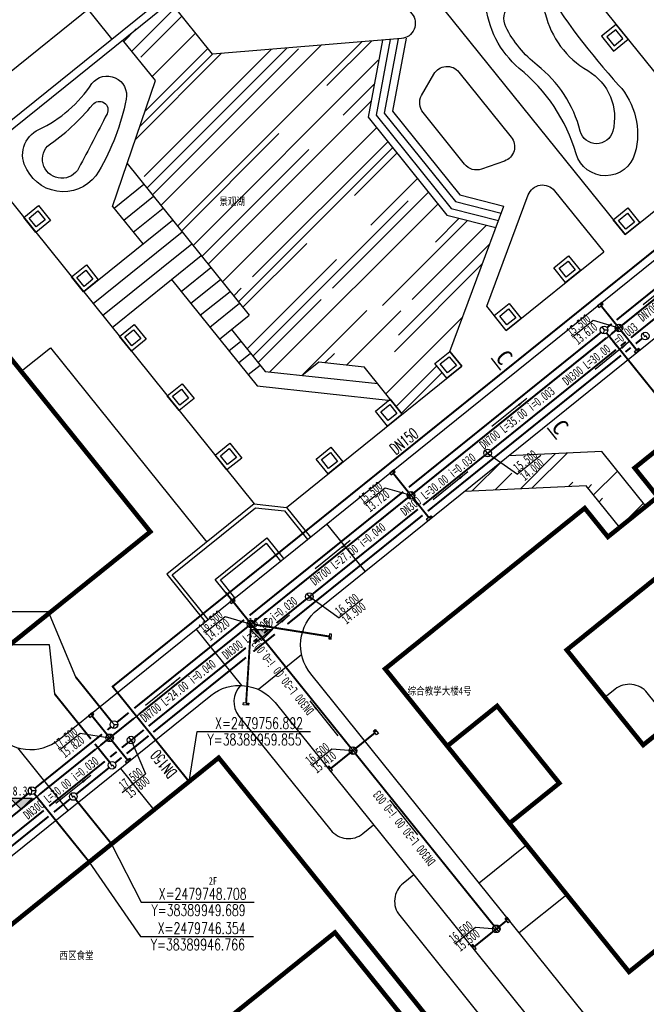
# Model space of a CAD drawing. Extents: x 38389316 to 38392219, y 2477539 to 2480586.
# Tile 30 of 43: x 38389938 to 38390020, y 2479728 to 2479857. Entities that reach past the tile are written whole.
import ezdxf
from ezdxf.enums import TextEntityAlignment as Align

# ---------------------------------------------------------------- set-up
doc = ezdxf.new("R2010")
doc.units = 0
doc.header["$LTSCALE"] = 1000
doc.header["$MEASUREMENT"] = 0
doc.linetypes.add('CENTER2', pattern=[1.125, 0.75, -0.125, 0.125, -0.125])
doc.linetypes.add('DASH', pattern=[0.35, 0.25, -0.1])
doc.layers.get('0').update_dxf_attribs({"linetype": 'CONTINUOUS'})
for name, color, linetype in [('000001', 2, 'CONTINUOUS'), ('DIM_ELEV', 8, 'CONTINUOUS'), ('DIM_污水', 3, 'CONTINUOUS'), ('PIPE-中水', 4, 'TG_GS'), ('PIPE-中水中', 3, 'TG_DL'), ('PIPE-中水高', 7, 'TG_DX'), ('PIPE-污水', 2, 'CONTINUOUS'), ('PIPE-雨水', 9, 'CONTINUOUS'), ('TWT_COOR', 3, 'CONTINUOUS'), ('u-road', 4, 'CONTINUOUS'), ('XG-电信井', 2, 'CONTINUOUS'), ('XG-电力井', 7, 'CONTINUOUS'), ('XG-雨水井', 2, 'CONTINUOUS'), ('建筑轮廓', 2, 'CONTINUOUS'), ('文字', 7, 'CONTINUOUS'), ('绿色屋顶', 114, 'CONTINUOUS'), ('路中线', 7, 'CENTER2'), ('道路', 33, 'CONTINUOUS'), ('雨水', 130, 'CONTINUOUS')]:
    doc.layers.add(name, color=color, linetype=linetype)
doc.styles.add('-宋体', font='txt', dxfattribs={"width": 0.8})
doc.styles.add('_TCH_DIM', font='SIMPLEX', dxfattribs={"bigfont": 'GBCBIG'})
doc.styles.add('DIM_FONT', font='SIMPLEX', dxfattribs={"width": 0.7, "bigfont": 'GBCBIG'})
doc.styles.add('TG_LINETYPE', font='SIMPLEX', dxfattribs={"width": 0.8, "height": 3, "bigfont": 'HZTXT'})
doc.styles.add('中等线体', font='txt', dxfattribs={"width": 0.8})
doc.styles.add('人防黑体', font='simhei.ttf', dxfattribs={"width": 0.7})
doc.linetypes.add('TG_DL', pattern='A,2,-0.6,["DL",TG_LINETYPE,S=0.1,R=0,X=-0.52,Y=-0.15],0', length=2.6)
doc.linetypes.add('TG_DX', pattern='A,2,-0.6,["DX",TG_LINETYPE,S=0.1,R=0,X=-0.52,Y=-0.15],0', length=2.6)
doc.linetypes.add('TG_GS', pattern='A,2,-0.6,["GS",TG_LINETYPE,S=0.1,R=0,X=-0.52,Y=-0.15],0', length=2.6)
doc.linetypes.add('未加固陡坎', pattern='A,2,[150,AAA.SHX,S=0.5,R=0,X=0,Y=0.5],1e-11', length=2)
pattern_1 = [(45, (38392595.5196, 2482422.002), (5.388154, 14.36841), [95.25, -12.7, 31.75, -6.35]), (45, (38392599.246, 2482430.219), (-10.462, 1.48174), [19.05, -2.0955, 38.1, -4.7625]), (45, (38392593.948, 2482428.0634), (20.34028, 26.357052), [50.8, -8.89, 25.4, -6.35])]

# ---------------------------------------------------------------- blocks, each defined once
blk = doc.blocks.new('排水雨水检修井')
for p, q in [((-1, 0), (1, 0)), ((0, -1), (0, 1))]:
    blk.add_line(p, q)
blk.add_circle((0, 0), 1)
blk = doc.blocks.new('雨水井')
for p, q in [((-1, 0), (1, 0)), ((-0.84, 0.55), (0.84, 0.55)), ((-0.84, -0.54), (0.84, -0.54))]:
    blk.add_line(p, q)
blk.add_lwpolyline([(0, -1), (0, 1)])
blk.add_circle((0, 0), 1)
blk = doc.blocks.new('电力井')
at = {"layer": 'XG-电力井'}
blk.add_lwpolyline([(0, 1), (-0.25, 0), (0.25, 0), (0, -1)], dxfattribs=at)
blk.add_circle((0, 0), 1, dxfattribs=at)
blk = doc.blocks.new('XG-电信井')
at = {"layer": 'XG-电信井'}
for p, q in [((498400.18, 2607050.43), (498399.38, 2607049.83)), ((498400.18, 2607051.43), (498400.18, 2607050.43)), ((498400.18, 2607050.43), (498400.98, 2607049.84))]:
    blk.add_line(p, q, dxfattribs=at)
blk.add_circle((498400.18, 2607050.43), 1, dxfattribs=at)
blk = doc.blocks.new('_ARROW')
blk.add_solid([(0, 0), (-1, 0.1), (-1, -0.1)])
blk = doc.blocks.new('hyvahavb')
at = {"layer": 'DIM_ELEV'}
blk.add_hatch(color=8, dxfattribs=at).paths.add_polyline_path([(-173.18, -4360.83), (-182.18, -4351.83), (-164.18, -4351.83)])
at = {"layer": 'DIM_ELEV', "color": 8}
for p, q in [((-173.18, -4360.83), (-182.18, -4351.83)), ((-182.18, -4351.83), (-164.18, -4351.83)), ((-173.18, -4360.83), (-164.18, -4351.83))]:
    blk.add_line(p, q, dxfattribs=at)
blk = doc.blocks.new('202210211F')
at = {"layer": '道路'}
h = blk.add_hatch(dxfattribs=at)
h.set_pattern_fill('AR-RROOF', color=8, scale=5, angle=45, style=0)
h.set_pattern_definition(pattern_1)
h.paths.add_polyline_path([(38392322.75, 2481917.68), (38392324.63, 2481927.79), (38392302.37, 2481925.93), (38392296.81, 2481932.84), (38392290.58, 2481927.82), (38392294.87, 2481922.49), (38392291.17, 2481911.61), (38392307.16, 2481891.75), (38392304.83, 2481889.87), (38392309.26, 2481884.36), (38392314.08, 2481883.84), (38392316.29, 2481885.61), (38392322.25, 2481884.97), (38392327.24, 2481878.77), (38392333.08, 2481883.47), (38392331.52, 2481885.42), (38392333.46, 2481886.99), (38392339.49, 2481903.21), (38392333.07, 2481904.85)])
h = blk.add_hatch(dxfattribs=at)
h.set_pattern_fill('AR-RROOF', color=8, scale=5, angle=45, style=0)
h.set_pattern_definition(pattern_1)
h.paths.add_polyline_path([(38392353.39, 2481873.87), (38392341.2, 2481873.31), (38392335.39, 2481868.64), (38392351.36, 2481869.38), (38392355.76, 2481863.92), (38392359.19, 2481866.68)])
at = {"layer": 'u-road', "color": 8, "flags": 128}
for points in [[(38392268.97, 2481843.03), (38392273.8, 2481837.03, 0.414214), (38392282.24, 2481836.12), (38392366.91, 2481904.29, 0.414214), (38392368.73, 2481921.16), (38392307.46, 2481997.26, 0.414214), (38392290.59, 2481999.08), (38392196.42, 2481923.27)], [(38392315.24, 2481844.72), (38392315.24, 2481844.72, -0.414214), (38392316.15, 2481853.15), (38392371.93, 2481898.05, -0.404482), (38392388.54, 2481896.54, -0.404482)], [(38392392.31, 2481891.87), (38392415.32, 2481863.28, -0.414213), (38392410.77, 2481821.1), (38392369.02, 2481787.49, -0.414214), (38392360.58, 2481788.4), (38392315.24, 2481844.72)], [(38392293.44, 2481757.59), (38392290.97, 2481755.59, -0.414214), (38392282.53, 2481756.5), (38392256.07, 2481789.37, -0.414214), (38392257.89, 2481806.25), (38392302.13, 2481841.87, -0.414152), (38392310.57, 2481840.96), (38392355.91, 2481784.64, -0.414151), (38392355, 2481776.2), (38392306.08, 2481736.82, -0.414214), (38392297.64, 2481737.73), (38392295.32, 2481740.61, -0.414214), (38392296.24, 2481749.05), (38392300.6, 2481752.56)]]:
    blk.add_lwpolyline(points, format="xyb", dxfattribs=at)
for points in [[(38392322.38, 2481858.17), (38392317.37, 2481864.4)], [(38392306.21, 2481843.18), (38392300.23, 2481850.61)], [(38392314.05, 2481847.22), (38392308.38, 2481842.66)], [(38392283.44, 2481826.82), (38392276.83, 2481835.02)]]:
    blk.add_lwpolyline(points, dxfattribs=at)
at = {"layer": '建筑轮廓', "color": 8, "const_width": 0.6, "flags": 128}
for points in [[(38392230.21, 2481929.93), (38392192.35, 2481899.45), (38392201.57, 2481888), (38392195.26, 2481882.92), (38392218.84, 2481853.63), (38392225.15, 2481858.71), (38392234.37, 2481847.26), (38392253.3, 2481862.5), (38392268.97, 2481843.03), (38392294.21, 2481863.35), (38392265.8, 2481898.63), (38392259.49, 2481893.55)], [(38392383.87, 2481892.78), (38392399.55, 2481873.31), (38392393.01, 2481868.04), (38392401.16, 2481857.91), (38392407.7, 2481863.18), (38392415.86, 2481853.06), (38392389.68, 2481831.98), (38392386.64, 2481835.76), (38392380.1, 2481830.49), (38392383.14, 2481826.72), (38392356.97, 2481805.65), (38392341.29, 2481825.12), (38392347.83, 2481830.39), (38392339.68, 2481840.51), (38392333.14, 2481835.25), (38392324.99, 2481845.37), (38392351.16, 2481866.44), (38392354.2, 2481862.67), (38392360.74, 2481867.93), (38392357.7, 2481871.71)], [(38392372.71, 2481867.1), (38392378.35, 2481860.09), (38392382.01, 2481863.04), (38392392.05, 2481850.58), (38392368.13, 2481831.32), (38392362.49, 2481838.34), (38392358.83, 2481835.39), (38392348.8, 2481847.85)], [(38392305.68, 2481746.25), (38392344.93, 2481777.86), (38392329.32, 2481797.25), (38392331.27, 2481798.82), (38392303.17, 2481833.72), (38392268.28, 2481805.62), (38392275.11, 2481797.13), (38392268.8, 2481792.05)], [(38392339.86, 2481784.17), (38392318.41, 2481810.81), (38392279.15, 2481779.2), (38392300.6, 2481752.56)]]:
    blk.add_lwpolyline(points, close=True, dxfattribs=at)
blk.add_lwpolyline([(38392341.29, 2481825.12), (38392333.14, 2481835.25)], dxfattribs=at)
at = {"layer": '建筑轮廓', "color": 8}
blk.add_lwpolyline([(38392300.6, 2481752.56), (38392339.86, 2481784.17), (38392329.32, 2481797.25), (38392331.27, 2481798.82), (38392303.17, 2481833.72), (38392268.28, 2481805.62), (38392275.11, 2481797.13), (38392268.8, 2481792.05)], close=True, dxfattribs=at)
at = {"layer": '路中线', "color": 8, "ltscale": 20, "flags": 128}
blk.add_lwpolyline([(38392186.72, 2481851.91), (38392659.82, 2482232.79)], dxfattribs=at)
at = {"layer": '路中线', "color": 8, "linetype": 'DASH', "ltscale": 4, "flags": 128}
blk.add_lwpolyline([(38392242.92, 2481799.33), (38392381.88, 2481911.2)], dxfattribs=at)
at = {"layer": '道路', "color": 8, "flags": 128}
for points in [[(38392270.71, 2481913.11), (38392315.42, 2481949.11)], [(38392271.34, 2481912.33), (38392316.05, 2481948.33)], [(38392363.14, 2481920.13), (38392342.13, 2481946.22)], [(38392289.17, 2481927.97), (38392282.9, 2481935.76)], [(38392329.36, 2481935.94), (38392356.45, 2481902.29)], [(38392326.7, 2481927.97), (38392324.88, 2481918.22), (38392334.21, 2481906.63), (38392340.19, 2481905.09)], [(38392327.73, 2481928.05), (38392325.95, 2481918.49), (38392334.78, 2481907.51), (38392340.54, 2481906.04)], [(38392289.27, 2481906), (38392291.17, 2481911.61), (38392294.87, 2481922.49), (38392290.58, 2481927.82)], [(38392324.63, 2481927.79), (38392322.75, 2481917.68), (38392333.07, 2481904.85), (38392339.49, 2481903.21)], [(38392325.67, 2481927.88), (38392323.81, 2481917.95), (38392333.64, 2481905.74), (38392339.84, 2481904.15)], [(38392261.61, 2481924.41), (38392307.83, 2481867)], [(38392291.17, 2481911.61), (38392307.16, 2481891.75)], [(38392356.45, 2481902.29), (38392366.19, 2481910.13)], [(38392289.47, 2481905.75), (38392293.37, 2481908.89)], [(38392290.73, 2481904.19), (38392294.62, 2481907.33)], [(38392289.27, 2481906), (38392293.24, 2481901.08)], [(38392335.03, 2481885.04), (38392333.46, 2481886.99), (38392340.54, 2481906.04)], [(38392291.98, 2481902.63), (38392295.88, 2481905.77)], [(38392285.45, 2481894.8), (38392297.13, 2481904.21)], [(38392286.7, 2481893.25), (38392298.38, 2481902.65)], [(38392287.95, 2481891.69), (38392299.64, 2481901.1)], [(38392297, 2481896.4), (38392300.89, 2481899.54)], [(38392340.87, 2481889.74), (38392353.65, 2481900.03)], [(38392298.25, 2481894.84), (38392302.15, 2481897.98)], [(38392289.21, 2481890.13), (38392297, 2481896.4)], [(38392297, 2481896.4), (38392308.22, 2481882.46)], [(38392299.51, 2481893.29), (38392303.4, 2481896.42)], [(38392300.76, 2481891.73), (38392304.66, 2481894.86)], [(38392302.01, 2481890.17), (38392305.91, 2481893.31)], [(38392303.27, 2481888.61), (38392307.16, 2481891.75)], [(38392304.83, 2481889.87), (38392309.26, 2481884.36)], [(38392304.52, 2481887.06), (38392306.08, 2481888.31)], [(38392277.28, 2481884.38), (38392281.1, 2481887.45), (38392301.6, 2481861.98)], [(38392305.78, 2481885.5), (38392307.34, 2481886.75)], [(38392314.08, 2481883.84), (38392316.29, 2481885.61)], [(38392316.29, 2481885.61), (38392322.25, 2481884.97)], [(38392307.03, 2481883.94), (38392308.59, 2481885.19)], [(38392309.26, 2481884.36), (38392324.03, 2481882.76)], [(38392312.05, 2481866.54), (38392335.03, 2481885.04)], [(38392327.24, 2481878.77), (38392322.25, 2481884.97)], [(38392308.22, 2481882.46), (38392325.8, 2481880.56)], [(38392359.19, 2481866.68), (38392353.39, 2481873.87), (38392341.2, 2481873.31)], [(38392355.76, 2481863.92), (38392351.36, 2481869.38), (38392335.39, 2481868.64)], [(38392307.83, 2481867), (38392296.38, 2481857.78), (38392301.4, 2481851.55)], [(38392301.79, 2481851.86), (38392297.09, 2481857.7), (38392307.99, 2481866.48), (38392311.79, 2481866.07), (38392314.8, 2481862.33)], [(38392307.83, 2481867), (38392312.05, 2481866.54), (38392315.19, 2481862.65)], [(38392304.91, 2481854.37), (38392302.71, 2481857.1), (38392309.49, 2481862.55), (38392311.68, 2481859.82)], [(38392305.3, 2481854.68), (38392303.41, 2481857.02), (38392309.41, 2481861.85), (38392311.29, 2481859.51)], [(38392290.29, 2481832.33), (38392294.68, 2481826.88)], [(38392343.55, 2481822.32), (38392337.32, 2481817.3)], [(38392348.82, 2481815.77), (38392342.58, 2481810.76)]]:
    blk.add_lwpolyline(points, dxfattribs=at)
for points in [[(38392338.18, 2481932.67, -0.766223), (38392345.56, 2481935.21, 0.046556), (38392355.61, 2481921.9, -0.25748), (38392357.75, 2481912.96, -0.756053), (38392350.03, 2481912.9, 0.153799), (38392342.55, 2481924.09, -0.195724), (38392338.18, 2481932.67, -0.112942)], [(38392340.8, 2481929.53, -1.091515), (38392345.98, 2481931.28, 0.203195), (38392351.55, 2481923.79, -0.335902), (38392354.83, 2481915.86, -0.773522), (38392350.58, 2481915.86, 0.164433), (38392344.93, 2481924.51, -0.108045), (38392340.8, 2481929.53, -8.841636)], [(38392327.18, 2481932.9), (38392328.51, 2481931.25, -0.60115), (38392327.12, 2481928), (38392302.37, 2481925.93), (38392296.81, 2481932.84)], [(38392341.53, 2481915.08, -0.517266), (38392340.64, 2481911.94), (38392337.64, 2481910.88, -0.31816), (38392335.41, 2481911.52), (38392329.96, 2481918.29, -0.308042), (38392329.78, 2481920.53), (38392331.37, 2481923.34, -0.529003), (38392334.67, 2481923.6), (38392341.53, 2481915.08)], [(38392279.61, 2481916.08, 0.137338), (38392286.56, 2481922.1, -0.792796), (38392291.04, 2481920.04, -0.08133), (38392287.47, 2481910.6, -0.593343), (38392278.02, 2481910.84, -0.453077), (38392279.61, 2481916.08, -0.494691)], [(38392280.72, 2481913.91, 0.073597), (38392286.65, 2481919.35, -0.90103), (38392288.53, 2481918.12, -0.003128), (38392284.84, 2481911.03, -1.133076), (38392280.72, 2481913.91, -0.388527)], [(38392340.87, 2481889.74), (38392338.33, 2481892.9), (38392343.75, 2481907.5, -0.58187), (38392347.19, 2481908.05), (38392353.65, 2481900.03)], [(38392306.04, 2481843.19, 0.382617), (38392305.83, 2481839.19), (38392317.87, 2481824.24, 0.414214), (38392322.09, 2481823.78), (38392323.49, 2481824.91)], [(38392366.25, 2481833.66), (38392359.35, 2481842.23, 0.414214), (38392355.14, 2481842.69), (38392353.81, 2481841.62)], [(38392328.76, 2481818.37), (38392327.35, 2481817.24, 0.414214), (38392326.9, 2481813.02), (38392338.94, 2481798.06, 0.414214), (38392343.16, 2481797.61), (38392344.56, 2481798.74)]]:
    blk.add_lwpolyline(points, format="xyb", dxfattribs=at)
for points in [[(38392354.92, 2481926.35), (38392356.87, 2481927.92), (38392355.3, 2481929.86), (38392353.36, 2481928.3)], [(38392355, 2481927.05), (38392356.17, 2481927.99), (38392355.23, 2481929.16), (38392354.06, 2481928.22)], [(38392277.61, 2481904.54), (38392279.55, 2481906.11), (38392281.12, 2481904.16), (38392279.18, 2481902.59)], [(38392278.31, 2481904.47), (38392279.48, 2481905.41), (38392280.42, 2481904.24), (38392279.25, 2481903.3)], [(38392354.88, 2481904.23), (38392356.83, 2481905.8), (38392358.4, 2481903.85), (38392356.45, 2481902.29)], [(38392355.59, 2481904.16), (38392356.76, 2481905.1), (38392357.7, 2481903.93), (38392356.53, 2481902.99)], [(38392347.1, 2481897.96), (38392349.04, 2481899.53), (38392350.61, 2481897.58), (38392348.66, 2481896.02)], [(38392283.88, 2481896.75), (38392285.83, 2481898.32), (38392287.39, 2481896.37), (38392285.45, 2481894.8)], [(38392347.8, 2481897.89), (38392348.97, 2481898.83), (38392349.91, 2481897.66), (38392348.74, 2481896.72)], [(38392284.58, 2481896.68), (38392285.75, 2481897.62), (38392286.69, 2481896.45), (38392285.52, 2481895.51)], [(38392339.31, 2481891.69), (38392341.25, 2481893.26), (38392342.82, 2481891.31), (38392340.87, 2481889.74)], [(38392340.01, 2481891.62), (38392341.18, 2481892.56), (38392342.12, 2481891.39), (38392340.95, 2481890.45)], [(38392290.15, 2481888.96), (38392292.1, 2481890.53), (38392293.66, 2481888.58), (38392291.72, 2481887.02)], [(38392290.85, 2481888.89), (38392292.02, 2481889.83), (38392292.96, 2481888.66), (38392291.79, 2481887.72)], [(38392331.52, 2481885.42), (38392333.46, 2481886.99), (38392335.03, 2481885.04), (38392333.08, 2481883.47)], [(38392332.22, 2481885.34), (38392333.39, 2481886.29), (38392334.33, 2481885.12), (38392333.16, 2481884.18)], [(38392296.42, 2481881.17), (38392298.37, 2481882.74), (38392299.94, 2481880.79), (38392297.99, 2481879.23)], [(38392297.12, 2481881.1), (38392298.29, 2481882.04), (38392299.23, 2481880.87), (38392298.06, 2481879.93)], [(38392323.73, 2481879.15), (38392325.67, 2481880.72), (38392327.24, 2481878.77), (38392325.29, 2481877.2)], [(38392324.43, 2481879.07), (38392325.6, 2481880.01), (38392326.54, 2481878.85), (38392325.37, 2481877.91)], [(38392302.69, 2481873.38), (38392304.64, 2481874.95), (38392306.21, 2481873), (38392304.26, 2481871.44)], [(38392303.39, 2481873.31), (38392304.56, 2481874.25), (38392305.5, 2481873.08), (38392304.34, 2481872.14)], [(38392315.94, 2481872.88), (38392317.89, 2481874.45), (38392319.45, 2481872.5), (38392317.51, 2481870.93)], [(38392316.64, 2481872.8), (38392317.81, 2481873.74), (38392318.75, 2481872.57), (38392317.58, 2481871.63)]]:
    blk.add_lwpolyline(points, close=True, dxfattribs=at)
at = {"layer": 'DIM_ELEV', "color": 8, "xscale": 0.16, "yscale": 0.16, "zscale": 0.16}
for p in [(38392336.51, 2482546.83), (38392304.98, 2482524.72)]:
    blk.add_blockref('hyvahavb', p, dxfattribs=at)
at = {"layer": 'DIM_ELEV', "color": 8, "style": '-宋体', "width": 0.8}
for s, p in [('16.50', (38392307.04, 2481850.88)), ('18.30', (38392275.5, 2481828.77))]:
    blk.add_text(s, height=1.2, dxfattribs=at).set_placement(p)
at = {"layer": '文字', "color": 8, "style": '中等线体', "width": 0.8}
for s, p in [('景观湖', (38392303.26, 2481906.15)), ('综合教学大楼4号', (38392327.94, 2481841.98)), ('2F', (38392301.87, 2481817.07)), ('西区食堂', (38392282.3, 2481807.32))]:
    blk.add_text(s, height=1, rotation=360, dxfattribs=at).set_placement(p)

msp = doc.modelspace()

# ---------------------------------------------------------------- hatches: boundary and pattern name
at = {"layer": 'PIPE-中水'}
for points in [[(38389949.82, 2479769.35), (38389949.74, 2479769.45), (38389949.65, 2479769.37)], [(38389949.82, 2479769.35), (38389949.72, 2479769.28), (38389949.65, 2479769.37)]]:
    msp.add_hatch(color=256, dxfattribs=at).paths.add_polyline_path(points)
at = {"layer": 'XG-雨水井'}
for points in [[(38390013.95, 2479819.7), (38390013.95, 2479819.7), (38390013.68, 2479819.48), (38390013.86, 2479819.26), (38390014.13, 2479819.47), (38390014.13, 2479819.47)], [(38390018.97, 2479813.47), (38390018.97, 2479813.47), (38390018.7, 2479813.26), (38390018.52, 2479813.48), (38390018.79, 2479813.7), (38390018.79, 2479813.7)], [(38389986.69, 2479797.75), (38389986.68, 2479797.75), (38389986.42, 2479797.53), (38389986.6, 2479797.31), (38389986.87, 2479797.52), (38389986.87, 2479797.52)], [(38389991.71, 2479791.52), (38389991.71, 2479791.52), (38389991.44, 2479791.31), (38389991.26, 2479791.53), (38389991.53, 2479791.75), (38389991.53, 2479791.75)], [(38389965.73, 2479780.88), (38389965.73, 2479780.88), (38389965.46, 2479780.66), (38389965.64, 2479780.44), (38389965.91, 2479780.65), (38389965.91, 2479780.65)], [(38389978.46, 2479775.55), (38389978.46, 2479775.55), (38389978.5, 2479775.9), (38389978.21, 2479775.93), (38389978.18, 2479775.59), (38389978.18, 2479775.59)], [(38389947.19, 2479765.95), (38389947.19, 2479765.95), (38389946.92, 2479765.74), (38389947.1, 2479765.51), (38389947.37, 2479765.73), (38389947.37, 2479765.73)], [(38389967.64, 2479766.89), (38389967.64, 2479766.89), (38389967.29, 2479766.93), (38389967.32, 2479767.22), (38389967.67, 2479767.18), (38389967.67, 2479767.18)], [(38389984.23, 2479763.74), (38389984.24, 2479763.74), (38389984.45, 2479763.47), (38389984.23, 2479763.29), (38389984.01, 2479763.56), (38389984.01, 2479763.56)], [(38389952.22, 2479759.73), (38389952.22, 2479759.73), (38389951.95, 2479759.51), (38389951.77, 2479759.74), (38389952.04, 2479759.95), (38389952.04, 2479759.95)], [(38389978, 2479758.72), (38389978, 2479758.72), (38389978.22, 2479758.45), (38389978.44, 2479758.63), (38389978.23, 2479758.9), (38389978.23, 2479758.9)], [(38390001.49, 2479739.12), (38390001.49, 2479739.12), (38390001.71, 2479738.85), (38390001.48, 2479738.67), (38390001.27, 2479738.94), (38390001.27, 2479738.94)], [(38389996.82, 2479735.36), (38389996.82, 2479735.36), (38389997.03, 2479735.09), (38389997.26, 2479735.27), (38389997.04, 2479735.54), (38389997.04, 2479735.54)]]:
    msp.add_hatch(color=256, dxfattribs=at).paths.add_polyline_path(points)

# ---------------------------------------------------------------- linework, layer by layer
at = {"color": 2}
for p, q in [((38389998.99, 2479799.95), (38390002.89, 2479797.19)), ((38390005.95, 2479799.63), (38390002.89, 2479797.19)), ((38389975.62, 2479781.14), (38389979.53, 2479778.38)), ((38389982.59, 2479780.82), (38389979.53, 2479778.38)), ((38389952.25, 2479762.33), (38389954.12, 2479757.92)), ((38389951.08, 2479755.45), (38389954.12, 2479757.92))]:
    msp.add_line(p, q, dxfattribs=at)
at = {"layer": 'DIM_污水', "color": 8}
for p, q in [((38390023.94, 2479823.07), (38390019.37, 2479819.39)), ((38390010.12, 2479815.2), (38390012.81, 2479817.37)), ((38390012.81, 2479817.37), (38390016.2, 2479816.37)), ((38390004.11, 2479807.11), (38389999.53, 2479803.42)), ((38389982.85, 2479793.25), (38389985.55, 2479795.42)), ((38389985.55, 2479795.42), (38389988.93, 2479794.42)), ((38389980.97, 2479788.48), (38389976.4, 2479784.8)), ((38389961.9, 2479776.38), (38389964.6, 2479778.55)), ((38389964.6, 2479778.55), (38389967.98, 2479777.55)), ((38389958.7, 2479770.55), (38389954.13, 2479766.87)), ((38389975.67, 2479767.49, 7.5), (38389979.35, 2479762.91, 7.5)), ((38389942.86, 2479761.05), (38389945.56, 2479763.22)), ((38389945.56, 2479763.22), (38389949.44, 2479762.63)), ((38389975.88, 2479759.01), (38389978.58, 2479761.18)), ((38389978.58, 2479761.18), (38389981.34, 2479760.96)), ((38389986.13, 2479754.49, 7.5), (38389989.81, 2479749.92, 7.5)), ((38389994.7, 2479735.64), (38389997.39, 2479737.81)), ((38389997.39, 2479737.81), (38390000.15, 2479737.59))]:
    msp.add_line(p, q, dxfattribs=at)
at = {"layer": 'DIM_污水', "color": 2}
for p, q in [((38390017.65, 2479814.61, 7.5), (38390013.07, 2479810.93, 7.5)), ((38389996.4, 2479797.51, 7.5), (38389991.83, 2479793.82, 7.5)), ((38389973.03, 2479778.69, 7.5), (38389968.45, 2479775, 7.5)), ((38389946.97, 2479757.71, 7.5), (38389942.39, 2479754.02, 7.5))]:
    msp.add_line(p, q, dxfattribs=at)
at = {"layer": 'PIPE-中水', "ltscale": 0.0025, "const_width": 0.25}
for points in [[(38389949.82, 2479769.35), (38390027.7, 2479832.05)], [(38389959.85, 2479756.89), (38389949.82, 2479769.35)]]:
    msp.add_lwpolyline(points, dxfattribs=at)
at = {"layer": 'PIPE-中水中', "ltscale": 0.0025, "const_width": 0.25}
for points in [[(38390018.41, 2479814.3), (38390019.26, 2479814.99)], [(38390017.06, 2479813.22), (38390017.75, 2479813.77)], [(38389991.14, 2479792.35), (38390016.49, 2479812.76)], [(38389972.74, 2479777.54), (38389990.46, 2479791.8)], [(38389968.28, 2479773.94), (38389971.1, 2479776.21)], [(38389955.16, 2479763.38), (38389967.32, 2479773.17)], [(38389946.97, 2479762.49), (38389942.23, 2479768.38)], [(38389951.66, 2479760.56), (38389954.54, 2479762.89)], [(38389949.45, 2479759.42), (38389947.5, 2479761.84)], [(38389950.15, 2479759.35), (38389951, 2479760.04)], [(38389945.06, 2479755.25), (38389949.37, 2479758.72)], [(38389942.13, 2479752.89), (38389944.28, 2479754.63)], [(38389949.69, 2479748.71), (38389944.99, 2479754.55)], [(38389928.27, 2479741.73), (38389941.43, 2479752.33)]]:
    msp.add_lwpolyline(points, dxfattribs=at)
at = {"layer": 'PIPE-中水高', "ltscale": 0.0025, "const_width": 0.25}
for points in [[(38390015.9, 2479817.41), (38390039.87, 2479836.71)], [(38390014.65, 2479816.41), (38390015.26, 2479816.9)], [(38389988.66, 2479795.48), (38390013.87, 2479815.78)], [(38390014.57, 2479815.71), (38390024.67, 2479803.17)], [(38389967.78, 2479778.68), (38389987.92, 2479794.89)], [(38389952.67, 2479766.51), (38389967.06, 2479778.1)], [(38389949.69, 2479764.76), (38389944.99, 2479770.6)], [(38389950.4, 2479764.68), (38389951.93, 2479765.92)], [(38389949.14, 2479763.67), (38389949.62, 2479764.06)], [(38389939.63, 2479756.01), (38389948.43, 2479763.1)], [(38389925.77, 2479744.86), (38389938.85, 2479755.39)], [(38389939.55, 2479755.31), (38389946.77, 2479746.35)]]:
    msp.add_lwpolyline(points, dxfattribs=at)
at = {"layer": 'PIPE-污水', "const_width": 0.25}
for points in [[(38390017.78, 2479815.08), (38390021.97, 2479818.45)], [(38390016.44, 2479814), (38390017.11, 2479814.54)], [(38389999.38, 2479800.26), (38390015.83, 2479813.51)], [(38389990.52, 2479793.13), (38389998.6, 2479799.64)], [(38389976.01, 2479781.45), (38389989.85, 2479792.59)], [(38389971.32, 2479777.68), (38389975.23, 2479780.82)], [(38389969.68, 2479776.36), (38389970.28, 2479776.84)], [(38389968.29, 2479775.23), (38389968.8, 2479775.64)], [(38389954.54, 2479764.16), (38389967.29, 2479774.43)], [(38389952.64, 2479762.64), (38389953.91, 2479763.66)], [(38389951.03, 2479761.34), (38389951.86, 2479762.01)], [(38389949.51, 2479760.12), (38389950.36, 2479760.8)], [(38389941.5, 2479753.67), (38389948.81, 2479759.55)], [(38389929.27, 2479743.83), (38389940.8, 2479753.11)]]:
    msp.add_lwpolyline(points, dxfattribs=at)
at = {"layer": 'PIPE-雨水', "const_width": 0.25}
for points in [[(38390016.59, 2479816.69), (38390041.28, 2479836.56)], [(38390015.88, 2479816.76), (38390013.87, 2479819.26)], [(38389989.32, 2479794.74), (38390014.57, 2479815.07)], [(38390015.2, 2479815.57), (38390015.81, 2479816.06)], [(38390016.51, 2479815.98), (38390018.52, 2479813.48)], [(38389988.62, 2479794.81), (38389986.61, 2479797.32)], [(38389968.37, 2479777.87), (38389988.54, 2479794.11)], [(38389989.25, 2479794.03), (38389991.26, 2479791.53)], [(38389981.02, 2479761.35), (38389964.65, 2479781.69)], [(38389967.67, 2479777.94), (38389965.65, 2479780.45)], [(38389968.47, 2479777.47), (38389978.21, 2479775.92)], [(38389953.29, 2479765.73), (38389967.59, 2479777.24)], [(38389967.95, 2479777.05), (38389967.33, 2479767.21)], [(38389969.58, 2479775.56), (38389968.29, 2479777.16)], [(38389949.13, 2479763.02), (38389947.11, 2479765.52)], [(38389949.83, 2479762.94), (38389952.6, 2479765.17)], [(38389981.73, 2479761.28), (38389984.23, 2479763.29)], [(38389948.25, 2479761.67), (38389949.05, 2479762.32)], [(38389949.75, 2479762.24), (38389951.77, 2479759.74)], [(38389940.25, 2479755.23), (38389947.56, 2479761.11)], [(38389980.95, 2479760.65), (38389978.44, 2479758.63)], [(38389999.84, 2479737.98), (38389981.65, 2479760.57)], [(38389926.46, 2479744.13), (38389939.55, 2479754.67)], [(38390000.54, 2479737.91), (38390001.48, 2479738.67)], [(38389999.76, 2479737.28), (38389997.26, 2479735.27)]]:
    msp.add_lwpolyline(points, dxfattribs=at)
at = {"layer": 'TWT_COOR', "color": 3}
for p, q in [((38389941.43, 2479779.16), (38389926.58, 2479779.16)), ((38389944.99, 2479770.6), (38389941.43, 2479779.16)), ((38389941.55, 2479774.8), (38389926.7, 2479774.8)), ((38389942.23, 2479768.38), (38389941.55, 2479774.8)), ((38389959.85, 2479756.89), (38389960.92, 2479763.45)), ((38389960.92, 2479763.45), (38389975.77, 2479763.45)), ((38389949.69, 2479748.71), (38389953.59, 2479741.08)), ((38389946.77, 2479746.35), (38389953.5, 2479736.57)), ((38389953.59, 2479741.08), (38389968.38, 2479741.08)), ((38389953.5, 2479736.57), (38389968.29, 2479736.57))]:
    msp.add_line(p, q, dxfattribs=at)
at = {"layer": 'XG-雨水井'}
for points in [[(38390014.13, 2479819.47), (38390013.95, 2479819.7), (38390013.95, 2479819.7), (38390013.41, 2479819.26), (38390013.59, 2479819.04), (38390014.13, 2479819.47)], [(38390018.79, 2479813.7), (38390018.97, 2479813.47), (38390018.97, 2479813.47), (38390018.44, 2479813.04), (38390018.25, 2479813.26), (38390018.79, 2479813.7)], [(38389986.87, 2479797.52), (38389986.69, 2479797.75), (38389986.68, 2479797.75), (38389986.15, 2479797.32), (38389986.33, 2479797.09), (38389986.87, 2479797.52)], [(38389991.53, 2479791.75), (38389991.71, 2479791.52), (38389991.71, 2479791.52), (38389991.17, 2479791.09), (38389990.99, 2479791.32), (38389991.53, 2479791.75)], [(38389965.91, 2479780.65), (38389965.73, 2479780.88), (38389965.73, 2479780.88), (38389965.19, 2479780.45), (38389965.37, 2479780.22), (38389965.91, 2479780.65)], [(38389978.18, 2479775.59), (38389978.46, 2479775.55), (38389978.46, 2479775.55), (38389978.54, 2479776.24), (38389978.25, 2479776.27), (38389978.18, 2479775.59)], [(38389967.67, 2479767.18), (38389967.64, 2479766.89), (38389967.64, 2479766.89), (38389966.95, 2479766.97), (38389966.98, 2479767.25), (38389967.67, 2479767.18)], [(38389947.37, 2479765.73), (38389947.19, 2479765.95), (38389947.19, 2479765.95), (38389946.65, 2479765.52), (38389946.83, 2479765.3), (38389947.37, 2479765.73)], [(38389984.01, 2479763.56), (38389984.23, 2479763.74), (38389984.24, 2479763.74), (38389984.67, 2479763.2), (38389984.44, 2479763.02), (38389984.01, 2479763.56)], [(38389952.04, 2479759.95), (38389952.22, 2479759.73), (38389952.22, 2479759.73), (38389951.68, 2479759.3), (38389951.5, 2479759.52), (38389952.04, 2479759.95)], [(38389978.23, 2479758.9), (38389978, 2479758.72), (38389978, 2479758.72), (38389978.44, 2479758.18), (38389978.66, 2479758.37), (38389978.23, 2479758.9)], [(38390001.27, 2479738.94), (38390001.49, 2479739.12), (38390001.49, 2479739.12), (38390001.92, 2479738.58), (38390001.7, 2479738.4), (38390001.27, 2479738.94)], [(38389997.04, 2479735.54), (38389996.82, 2479735.36), (38389996.82, 2479735.36), (38389997.25, 2479734.82), (38389997.47, 2479735), (38389997.04, 2479735.54)]]:
    msp.add_lwpolyline(points, close=True, dxfattribs=at)
at = {"layer": '绿色屋顶', "color": 7}
for points in [[(38390000.73, 2479810.84), (38389999.48, 2479812.39)], [(38390008.06, 2479801.73), (38390006.82, 2479803.28)]]:
    msp.add_lwpolyline(points, dxfattribs=at)

# ---------------------------------------------------------------- block references
msp.add_blockref('202210211F', (-2339.44, -2073.7))
at = {"xscale": 0.5, "yscale": 0.5, "zscale": 0.5, "rotation": 38.83661932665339}
for name, p in [('XG-电信井', (39013345.99, 1308177.83)), ('电力井', (38390019.65, 2479815.3)), ('XG-电信井', (39013281.74, 1308126.1)), ('电力井', (38389949.76, 2479759.03)), ('XG-电信井', (39013270.97, 1308117.44)), ('电力井', (38389944.67, 2479754.94))]:
    msp.add_blockref(name, p, dxfattribs=at)
at = {"layer": 'DIM_污水', "color": 2, "xscale": 1.389713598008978, "yscale": 1.389713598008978, "zscale": 1.389713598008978, "rotation": 38.83661932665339}
for p in [(38390017.65, 2479814.61, 7.5), (38389996.4, 2479797.51, 7.5), (38389973.03, 2479778.69, 7.5), (38389946.97, 2479757.71, 7.5)]:
    msp.add_blockref('_ARROW', p, dxfattribs=at)
at = {"layer": 'DIM_污水', "color": 8, "xscale": 1.389713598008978, "yscale": 1.389713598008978, "zscale": 1.389713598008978}
for p, rotation in [((38390004.11, 2479807.11), 38.83661932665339), ((38389980.97, 2479788.48), 38.83661932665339), ((38389958.7, 2479770.55), 38.83661932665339), ((38389975.67, 2479767.49, 7.5), 128.8366193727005), ((38389986.13, 2479754.49, 7.5), 128.8366193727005)]:
    msp.add_blockref('_ARROW', p, dxfattribs=dict(at, rotation=rotation))
at = {"layer": 'XG-雨水井', "color": 8, "xscale": 0.4999995, "yscale": 0.4999995, "zscale": 0.4999995, "rotation": 308.8366193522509}
for p in [(38390016.2, 2479816.37), (38389988.93, 2479794.42), (38389967.98, 2479777.55), (38389949.44, 2479762.63), (38389981.34, 2479760.96), (38390000.15, 2479737.59)]:
    msp.add_blockref('雨水井', p, dxfattribs=at)
at = {"layer": '雨水', "linetype": '未加固陡坎', "xscale": 0.4999994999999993, "yscale": 0.4999994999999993, "zscale": 0.4999994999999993, "rotation": 38.83661932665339}
for p in [(38389998.99, 2479799.95), (38389975.62, 2479781.14), (38389952.25, 2479762.33)]:
    msp.add_blockref('排水雨水检修井', p, dxfattribs=at)

# ---------------------------------------------------------------- texts
at = {"color": 2, "style": '人防黑体', "width": 0.7}
for s, rotation, p in [('15.500', 38.8471, (38390003.91, 2479798.93, 70.44)), ('14.000', 38.8471, (38390004.81, 2479797.79, 70.44)), ('16.500', 38.8471, (38389980.54, 2479780.12, 70.44)), ('14.900', 38.8471, (38389981.44, 2479778.98, 70.44)), ('17.500', 38.8261, (38389952.2, 2479757.3, 70.44)), ('15.800', 38.8261, (38389953.12, 2479756.18, 70.44))]:
    msp.add_text(s, height=1.2, rotation=rotation, dxfattribs=at).set_placement(p, align=Align.MIDDLE)
at = {"layer": '000001', "style": 'DIM_FONT', "width": 0.6}
for rotation, p in [(39.0196, (38389987.57, 2479802.11)), (129.0196, (38389955.93, 2479758.72))]:
    msp.add_text('DN150', height=1.5, rotation=rotation, dxfattribs=at).set_placement(p, align=Align.TOP_CENTER)
at = {"layer": 'DIM_污水', "color": 8, "style": '人防黑体', "width": 0.7}
for s, rotation, p in [('DN700 L=33.00 i=0.003', 38.5001, (38390019.32, 2479817.11, -7.5)), ('DN700 L=35.00 i=0.003', 38.5001, (38389998.53, 2479800.37, -7.5)), ('DN700 L=27.00 i=0.040', 38.5001, (38389976.35, 2479782.52, -7.5)), ('DN300 L=30.00 i=0.003', 128.5001, (38389976.32, 2479766.24)), ('DN700 L=24.00 i=0.040', 38.5001, (38389954.09, 2479764.59, -7.5)), ('DN300 L=30.00 i=0.003', 128.5001, (38389992.24, 2479746.47))]:
    msp.add_text(s, height=1.2, rotation=rotation, dxfattribs=at).set_placement(p)
for s, p in [('15.500', (38390010.89, 2479816.75, 70.44)), ('13.610', (38390011.81, 2479815.63, 70.44)), ('15.500', (38389983.63, 2479794.8, 70.44)), ('13.720', (38389984.55, 2479793.68, 70.44)), ('16.500', (38389962.68, 2479777.93, 70.44)), ('14.920', (38389963.59, 2479776.81, 70.44)), ('17.500', (38389943.63, 2479762.61, 70.44)), ('15.820', (38389944.55, 2479761.48, 70.44)), ('16.500', (38389976.66, 2479760.56, 70.44)), ('15.410', (38389977.58, 2479759.44, 70.44)), ('16.500', (38389995.47, 2479737.2, 70.44)), ('15.500', (38389996.39, 2479736.08, 70.44))]:
    msp.add_text(s, height=1.2, rotation=38.5759, dxfattribs=at).set_placement(p, align=Align.MIDDLE)
at = {"layer": 'DIM_污水', "color": 2, "style": '人防黑体', "width": 0.7}
for s, height, rotation, p in [('DN300 L=30.00 i=0.003', 1.2, 38.5001, (38390009.41, 2479808.76)), ('DN300 L=30.00 i=0.030', 1.2, 38.5001, (38389988.17, 2479791.66)), ('W24', 0.4, 38.8527, (38389998.89, 2479799.57, 0)), ('W23', 0.4, 38.8527, (38389975.54, 2479780.77, 0)), ('DN300 L=30.00 i=0.030', 1.2, 38.5001, (38389964.79, 2479772.84)), ('W22', 0.4, 38.8527, (38389952.18, 2479761.96, 0)), ('DN300 L=30.00 i=0.030', 1.2, 38.5001, (38389938.73, 2479751.86))]:
    msp.add_text(s, height=height, rotation=rotation, dxfattribs=at).set_placement(p)
at = {"layer": 'DIM_污水', "color": 9, "style": '人防黑体', "width": 0.7}
for s, p in [('Y37', (38390016.09, 2479816.02, 0)), ('Y36', (38389988.82, 2479794.07, 0)), ('Y35', (38389967.87, 2479777.2, 0)), ('Y32', (38389949.33, 2479762.27, 0)), ('Y34', (38389981.23, 2479760.61, 0)), ('Y33', (38390000.04, 2479737.24, 0))]:
    msp.add_text(s, height=0.4, rotation=38.8261, dxfattribs=at).set_placement(p)
at = {"layer": 'TWT_COOR', "color": 7, "style": '_TCH_DIM', "width": 0.705882}
for s, p in [('X=2479756.892', (38389963.27, 2479763.8)), ('Y=38389959.855', (38389962.27, 2479761.65)), ('X=2479748.708', (38389955.88, 2479741.43)), ('Y=38389949.689', (38389954.93, 2479739.29)), ('X=2479746.354', (38389955.74, 2479736.92)), ('Y=38389946.766', (38389954.84, 2479734.78))]:
    msp.add_text(s, height=1.4875, dxfattribs=at).set_placement(p)
at = {"layer": '绿色屋顶', "color": 7, "style": '-宋体'}
for p in [(38389999.91, 2479812.41, 0), (38390007.25, 2479803.3, 0)]:
    msp.add_text('C', height=2.1, rotation=308.5078, dxfattribs=at).set_placement(p)

doc.saveas('drawing.dxf')
